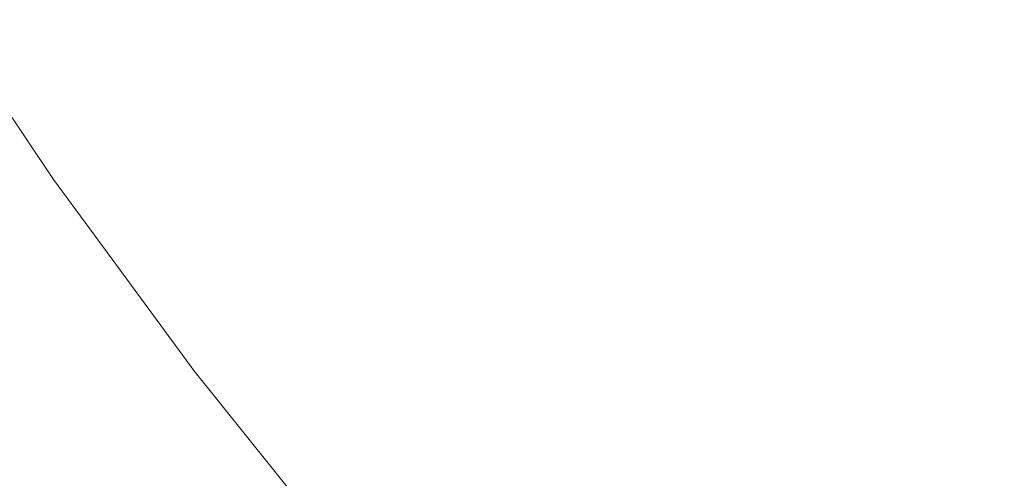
# Model space of a CAD drawing. Header units: centimetres. Extents: x -35.1 to 36.2, y 3.4 to 5.2.
# Tile 137 of 256: x -11.1119 to -11.0788, y 3.7971 to 3.8126. Entities that reach past the tile are written whole.
import ezdxf

# ---------------------------------------------------------------- set-up
doc = ezdxf.new("R2010")
doc.units = ezdxf.units.CM
doc.header["$LTSCALE"] = 2.54
doc.layers.add('Lucido design-1', color=7, linetype='Continuous')

# ---------------------------------------------------------------- blocks, each defined once
blk = doc.blocks.new('Gruppo-4-1')
at = {"color": 7, "linetype": 'Continuous', "lineweight": 9}
blk.add_3dface([(-34.952766, 5.100212, -1872.215514), (-34.952766, 3.500212, -1872.215514), (36.079692, 3.500212, -1872.215514), (36.079692, 5.100212, -1872.215514)], dxfattribs=at)
for points, invisible_edges in [([(-11.10227, 3.812178, -1872.676402), (-11.104876, 3.816062, -1872.676402), (-11.103665, 3.816503, -1872.674113), (-11.101073, 3.812639, -1872.674113)], 15), ([(-11.09066, 3.816655, -1872.658665), (-11.088038, 3.81296, -1872.658665), (-11.089719, 3.812275, -1872.660793), (-11.092361, 3.815999, -1872.660793)], 15), ([(-11.077976, 3.812399, -1872.6505), (-11.080654, 3.81597, -1872.6505), (-11.078649, 3.816787, -1872.648557), (-11.075998, 3.81325, -1872.648557)], 15), ([(-11.103393, 3.811745, -1872.678705), (-11.106012, 3.815648, -1872.678705), (-11.104876, 3.816062, -1872.676402), (-11.10227, 3.812178, -1872.676402)], 15), ([(-11.092361, 3.815999, -1872.660793), (-11.089719, 3.812275, -1872.660793), (-11.09133, 3.811618, -1872.662952), (-11.093992, 3.81537, -1872.662952)], 15), ([(-11.079894, 3.811573, -1872.652484), (-11.082596, 3.815178, -1872.652484), (-11.080654, 3.81597, -1872.6505), (-11.077976, 3.812399, -1872.6505)], 15), ([(-11.104442, 3.81134, -1872.681018), (-11.107073, 3.815261, -1872.681018), (-11.106012, 3.815648, -1872.678705), (-11.103393, 3.811745, -1872.678705)], 15), ([(-11.105418, 3.810964, -1872.683339), (-11.10806, 3.814902, -1872.683339), (-11.107073, 3.815261, -1872.681018), (-11.104442, 3.81134, -1872.681018)], 15), ([(-11.093992, 3.81537, -1872.662952), (-11.09133, 3.811618, -1872.662952), (-11.092872, 3.81099, -1872.665138), (-11.095553, 3.814768, -1872.665138)], 15), ([(-11.081749, 3.810775, -1872.654508), (-11.084476, 3.814412, -1872.654508), (-11.082596, 3.815178, -1872.652484), (-11.079894, 3.811573, -1872.652484)], 15), ([(-11.106321, 3.810616, -1872.685667), (-11.108973, 3.814569, -1872.685667), (-11.10806, 3.814902, -1872.683339), (-11.105418, 3.810964, -1872.683339)], 15), ([(-11.107151, 3.810296, -1872.687998), (-11.109813, 3.814263, -1872.687998), (-11.108973, 3.814569, -1872.685667), (-11.106321, 3.810616, -1872.685667)], 15), ([(-11.095553, 3.814768, -1872.665138), (-11.092872, 3.81099, -1872.665138), (-11.094343, 3.81039, -1872.66735), (-11.097042, 3.814194, -1872.66735)], 15), ([(-11.107909, 3.810003, -1872.690331), (-11.110579, 3.813984, -1872.690331), (-11.109813, 3.814263, -1872.687998), (-11.107151, 3.810296, -1872.687998)], 15), ([(-11.097042, 3.814194, -1872.66735), (-11.094343, 3.81039, -1872.66735), (-11.095742, 3.80982, -1872.669585), (-11.098458, 3.813647, -1872.669585)], 15), ([(-11.08354, 3.810004, -1872.656569), (-11.08629, 3.813672, -1872.656569), (-11.084476, 3.814412, -1872.654508), (-11.081749, 3.810775, -1872.654508)], 15), ([(-11.108595, 3.809739, -1872.692664), (-11.111273, 3.813731, -1872.692664), (-11.110579, 3.813984, -1872.690331), (-11.107909, 3.810003, -1872.690331)], 15), ([(-11.110801, 3.807178, -1872.915514), (-11.114437, 3.812583, -1872.915514), (-11.11511, 3.813585, -1872.715514), (-11.111718, 3.808541, -1872.715514)], 10), ([(-11.111718, 3.808541, -1872.715514), (-11.11511, 3.813585, -1872.715514), (-11.114425, 3.812582, -1872.713294), (-11.111711, 3.808537, -1872.713294)], 14), ([(-11.109755, 3.809291, -1872.697318), (-11.112447, 3.813303, -1872.697318), (-11.111895, 3.813504, -1872.694993), (-11.10921, 3.809502, -1872.694993)], 15), ([(-11.10921, 3.809502, -1872.694993), (-11.111895, 3.813504, -1872.694993), (-11.111273, 3.813731, -1872.692664), (-11.108595, 3.809739, -1872.692664)], 15), ([(-11.098458, 3.813647, -1872.669585), (-11.095742, 3.80982, -1872.669585), (-11.09707, 3.809279, -1872.67184), (-11.099802, 3.813129, -1872.67184)], 15), ([(-11.085265, 3.809261, -1872.658665), (-11.088038, 3.81296, -1872.658665), (-11.08629, 3.813672, -1872.656569), (-11.08354, 3.810004, -1872.656569)], 15), ([(-11.110232, 3.809108, -1872.699636), (-11.112929, 3.813127, -1872.699636), (-11.112447, 3.813303, -1872.697318), (-11.109755, 3.809291, -1872.697318)], 15), ([(-11.111259, 3.808711, -1872.706529), (-11.113968, 3.812749, -1872.706529), (-11.113688, 3.812851, -1872.704243), (-11.110982, 3.808818, -1872.704243)], 15), ([(-11.110982, 3.808818, -1872.704243), (-11.113688, 3.812851, -1872.704243), (-11.113342, 3.812977, -1872.701944), (-11.11064, 3.80895, -1872.701944)], 15), ([(-11.11064, 3.80895, -1872.701944), (-11.113342, 3.812977, -1872.701944), (-11.112929, 3.813127, -1872.699636), (-11.110232, 3.809108, -1872.699636)], 15), ([(-11.099802, 3.813129, -1872.67184), (-11.09707, 3.809279, -1872.67184), (-11.098325, 3.808767, -1872.674113), (-11.101073, 3.812639, -1872.674113)], 15), ([(-11.086924, 3.808547, -1872.660793), (-11.089719, 3.812275, -1872.660793), (-11.088038, 3.81296, -1872.658665), (-11.085265, 3.809261, -1872.658665)], 15), ([(-11.111877, 3.808473, -1872.920311), (-11.111987, 3.808431, -1872.921959), (-11.114704, 3.81248, -1872.921959), (-11.114593, 3.812521, -1872.920311)], 15), ([(-11.114593, 3.812521, -1872.920311), (-11.114515, 3.812549, -1872.918688), (-11.1118, 3.808503, -1872.918688), (-11.111877, 3.808473, -1872.920311)], 15), ([(-11.111755, 3.80852, -1872.917089), (-11.1118, 3.808503, -1872.918688), (-11.114515, 3.812549, -1872.918688), (-11.114469, 3.812566, -1872.917089)], 15), ([(-11.114469, 3.812566, -1872.917089), (-11.114437, 3.812583, -1872.915514), (-11.110801, 3.807178, -1872.915514), (-11.111755, 3.80852, -1872.917089)], 13), ([(-11.111711, 3.808537, -1872.713294), (-11.114425, 3.812582, -1872.713294), (-11.114335, 3.812615, -1872.711056), (-11.111622, 3.808572, -1872.711056)], 15), ([(-11.111622, 3.808572, -1872.711056), (-11.114335, 3.812615, -1872.711056), (-11.114183, 3.81267, -1872.7088), (-11.111472, 3.808629, -1872.7088)], 15), ([(-11.111472, 3.808629, -1872.7088), (-11.114183, 3.81267, -1872.7088), (-11.113968, 3.812749, -1872.706529), (-11.111259, 3.808711, -1872.706529)], 15), ([(-11.101073, 3.812639, -1872.674113), (-11.098325, 3.808767, -1872.674113), (-11.099507, 3.808285, -1872.676402), (-11.10227, 3.812178, -1872.676402)], 15), ([(-11.10227, 3.812178, -1872.676402), (-11.099507, 3.808285, -1872.676402), (-11.100617, 3.807833, -1872.678705), (-11.103393, 3.811745, -1872.678705)], 15), ([(-11.088515, 3.807862, -1872.662952), (-11.09133, 3.811618, -1872.662952), (-11.089719, 3.812275, -1872.660793), (-11.086924, 3.808547, -1872.660793)], 15), ([(-11.077976, 3.812399, -1872.6505), (-11.07515, 3.808827, -1872.6505), (-11.077041, 3.807968, -1872.652484), (-11.079894, 3.811573, -1872.652484)], 15), ([(-11.103393, 3.811745, -1872.678705), (-11.100617, 3.807833, -1872.678705), (-11.101654, 3.80741, -1872.681018), (-11.104442, 3.81134, -1872.681018)], 15), ([(-11.090036, 3.807207, -1872.665138), (-11.092872, 3.81099, -1872.665138), (-11.09133, 3.811618, -1872.662952), (-11.088515, 3.807862, -1872.662952)], 15), ([(-11.079894, 3.811573, -1872.652484), (-11.077041, 3.807968, -1872.652484), (-11.07887, 3.807137, -1872.654508), (-11.081749, 3.810775, -1872.654508)], 15), ([(-11.104442, 3.81134, -1872.681018), (-11.101654, 3.80741, -1872.681018), (-11.102618, 3.807017, -1872.683339), (-11.105418, 3.810964, -1872.683339)], 15), ([(-11.105418, 3.810964, -1872.683339), (-11.102618, 3.807017, -1872.683339), (-11.10351, 3.806654, -1872.685667), (-11.106321, 3.810616, -1872.685667)], 15), ([(-11.091488, 3.806582, -1872.66735), (-11.094343, 3.81039, -1872.66735), (-11.092872, 3.81099, -1872.665138), (-11.090036, 3.807207, -1872.665138)], 15), ([(-11.106321, 3.810616, -1872.685667), (-11.10351, 3.806654, -1872.685667), (-11.10433, 3.80632, -1872.687998), (-11.107151, 3.810296, -1872.687998)], 15), ([(-11.081749, 3.810775, -1872.654508), (-11.07887, 3.807137, -1872.654508), (-11.080636, 3.806335, -1872.656569), (-11.08354, 3.810004, -1872.656569)], 15), ([(-11.107151, 3.810296, -1872.687998), (-11.10433, 3.80632, -1872.687998), (-11.105078, 3.806015, -1872.690331), (-11.107909, 3.810003, -1872.690331)], 15), ([(-11.09287, 3.805988, -1872.669585), (-11.095742, 3.80982, -1872.669585), (-11.094343, 3.81039, -1872.66735), (-11.091488, 3.806582, -1872.66735)], 15), ([(-11.107909, 3.810003, -1872.690331), (-11.105078, 3.806015, -1872.690331), (-11.105756, 3.805738, -1872.692664), (-11.108595, 3.809739, -1872.692664)], 15), ([(-11.08354, 3.810004, -1872.656569), (-11.080636, 3.806335, -1872.656569), (-11.082338, 3.805562, -1872.658665), (-11.085265, 3.809261, -1872.658665)], 15), ([(-11.108595, 3.809739, -1872.692664), (-11.105756, 3.805738, -1872.692664), (-11.106364, 3.805491, -1872.694993), (-11.10921, 3.809502, -1872.694993)], 15), ([(-11.09418, 3.805424, -1872.67184), (-11.09707, 3.809279, -1872.67184), (-11.095742, 3.80982, -1872.669585), (-11.09287, 3.805988, -1872.669585)], 15), ([(-11.109755, 3.809291, -1872.697318), (-11.106903, 3.805271, -1872.697318), (-11.107373, 3.805079, -1872.699636), (-11.110232, 3.809108, -1872.699636)], 15), ([(-11.10921, 3.809502, -1872.694993), (-11.106364, 3.805491, -1872.694993), (-11.106903, 3.805271, -1872.697318), (-11.109755, 3.809291, -1872.697318)], 15), ([(-11.095419, 3.804891, -1872.674113), (-11.098325, 3.808767, -1872.674113), (-11.09707, 3.809279, -1872.67184), (-11.09418, 3.805424, -1872.67184)], 15), ([(-11.085265, 3.809261, -1872.658665), (-11.082338, 3.805562, -1872.658665), (-11.083974, 3.804819, -1872.660793), (-11.086924, 3.808547, -1872.660793)], 15), ([(-11.11064, 3.80895, -1872.701944), (-11.107777, 3.804915, -1872.701944), (-11.108115, 3.804777, -1872.704243), (-11.110982, 3.808818, -1872.704243)], 15), ([(-11.110232, 3.809108, -1872.699636), (-11.107373, 3.805079, -1872.699636), (-11.107777, 3.804915, -1872.701944), (-11.11064, 3.80895, -1872.701944)], 15), ([(-11.108878, 3.804466, -1872.917089), (-11.108922, 3.804448, -1872.918688), (-11.1118, 3.808503, -1872.918688), (-11.111755, 3.80852, -1872.917089)], 15), ([(-11.108878, 3.804466, -1872.917089), (-11.111755, 3.80852, -1872.917089), (-11.110801, 3.807178, -1872.915514)], 11), ([(-11.111718, 3.808541, -1872.715514), (-11.110801, 3.807178, -1872.715514), (-11.110801, 3.807178, -1872.915514)], 10), ([(-11.110801, 3.807178, -1872.715514), (-11.111718, 3.808541, -1872.715514), (-11.111711, 3.808537, -1872.713294)], 10), ([(-11.111622, 3.808572, -1872.711056), (-11.108747, 3.80452, -1872.711056), (-11.108834, 3.804484, -1872.713294), (-11.111711, 3.808537, -1872.713294)], 15), ([(-11.110801, 3.807178, -1872.715514), (-11.111711, 3.808537, -1872.713294), (-11.108834, 3.804484, -1872.713294)], 11), ([(-11.111472, 3.808629, -1872.7088), (-11.108598, 3.80458, -1872.7088), (-11.108747, 3.80452, -1872.711056), (-11.111622, 3.808572, -1872.711056)], 15), ([(-11.111259, 3.808711, -1872.706529), (-11.108388, 3.804666, -1872.706529), (-11.108598, 3.80458, -1872.7088), (-11.111472, 3.808629, -1872.7088)], 15), ([(-11.110982, 3.808818, -1872.704243), (-11.108115, 3.804777, -1872.704243), (-11.108388, 3.804666, -1872.706529), (-11.111259, 3.808711, -1872.706529)], 15), ([(-11.096586, 3.804388, -1872.676402), (-11.099507, 3.808285, -1872.676402), (-11.098325, 3.808767, -1872.674113), (-11.095419, 3.804891, -1872.674113)], 15), ([(-11.086924, 3.808547, -1872.660793), (-11.083974, 3.804819, -1872.660793), (-11.085542, 3.804107, -1872.662952), (-11.088515, 3.807862, -1872.662952)], 15), ([(-11.109647, 3.804153, -1872.927046), (-11.109903, 3.804048, -1872.928788), (-11.112792, 3.80812, -1872.928788), (-11.112533, 3.80822, -1872.927046)], 15), ([(-11.112533, 3.80822, -1872.927046), (-11.112314, 3.808305, -1872.925326), (-11.10943, 3.804241, -1872.925326), (-11.109647, 3.804153, -1872.927046)], 15), ([(-11.109251, 3.804314, -1872.923631), (-11.10943, 3.804241, -1872.925326), (-11.112314, 3.808305, -1872.925326), (-11.112132, 3.808375, -1872.923631)], 15), ([(-11.112132, 3.808375, -1872.923631), (-11.111987, 3.808431, -1872.921959), (-11.109107, 3.804372, -1872.921959), (-11.109251, 3.804314, -1872.923631)], 15), ([(-11.108999, 3.804417, -1872.920311), (-11.109107, 3.804372, -1872.921959), (-11.111987, 3.808431, -1872.921959), (-11.111877, 3.808473, -1872.920311)], 15), ([(-11.111877, 3.808473, -1872.920311), (-11.1118, 3.808503, -1872.918688), (-11.108922, 3.804448, -1872.918688), (-11.108999, 3.804417, -1872.920311)], 15), ([(-11.097681, 3.803917, -1872.678705), (-11.100617, 3.807833, -1872.678705), (-11.099507, 3.808285, -1872.676402), (-11.096586, 3.804388, -1872.676402)], 15), ([(-11.113435, 3.807872, -1872.932342), (-11.110538, 3.803789, -1872.932342), (-11.110921, 3.803633, -1872.934153), (-11.113823, 3.807723, -1872.934153)], 15), ([(-11.113092, 3.808005, -1872.930554), (-11.110199, 3.803927, -1872.930554), (-11.110538, 3.803789, -1872.932342), (-11.113435, 3.807872, -1872.932342)], 15), ([(-11.112792, 3.80812, -1872.928788), (-11.109903, 3.804048, -1872.928788), (-11.110199, 3.803927, -1872.930554), (-11.113092, 3.808005, -1872.930554)], 15), ([(-11.088515, 3.807862, -1872.662952), (-11.085542, 3.804107, -1872.662952), (-11.087043, 3.803425, -1872.665138), (-11.090036, 3.807207, -1872.665138)], 15), ([(-11.075837, 3.803504, -1872.654508), (-11.07887, 3.807137, -1872.654508), (-11.077041, 3.807968, -1872.652484), (-11.074034, 3.804367, -1872.652484)], 15), ([(-11.114258, 3.807555, -1872.935985), (-11.11135, 3.803458, -1872.935985), (-11.111827, 3.803264, -1872.937837), (-11.11474, 3.807369, -1872.937837)], 15), ([(-11.113823, 3.807723, -1872.934153), (-11.110921, 3.803633, -1872.934153), (-11.11135, 3.803458, -1872.935985), (-11.114258, 3.807555, -1872.935985)], 15), ([(-11.098705, 3.803476, -1872.681018), (-11.101654, 3.80741, -1872.681018), (-11.100617, 3.807833, -1872.678705), (-11.097681, 3.803917, -1872.678705)], 15), ([(-11.11474, 3.807369, -1872.937837), (-11.111827, 3.803264, -1872.937837), (-11.112353, 3.803049, -1872.939711), (-11.115273, 3.807164, -1872.939711)], 15), ([(-11.099656, 3.803067, -1872.683339), (-11.102618, 3.807017, -1872.683339), (-11.101654, 3.80741, -1872.681018), (-11.098705, 3.803476, -1872.681018)], 15), ([(-11.090036, 3.807207, -1872.665138), (-11.087043, 3.803425, -1872.665138), (-11.088475, 3.802775, -1872.66735), (-11.091488, 3.806582, -1872.66735)], 15), ([(-11.110801, 3.807178, -1872.915514), (-11.108831, 3.804496, -1872.915514), (-11.108878, 3.804466, -1872.917089)], 10), ([(-11.108831, 3.804496, -1872.915514), (-11.110801, 3.807178, -1872.915514), (-11.110801, 3.807178, -1872.715514), (-11.108831, 3.804496, -1872.715514)], 10), ([(-11.108834, 3.804484, -1872.713294), (-11.108831, 3.804496, -1872.715514), (-11.110801, 3.807178, -1872.715514)], 9), ([(-11.100536, 3.802688, -1872.685667), (-11.10351, 3.806654, -1872.685667), (-11.102618, 3.807017, -1872.683339), (-11.099656, 3.803067, -1872.683339)], 15), ([(-11.077577, 3.80267, -1872.656569), (-11.080636, 3.806335, -1872.656569), (-11.07887, 3.807137, -1872.654508), (-11.075837, 3.803504, -1872.654508)], 15), ([(-11.101346, 3.802339, -1872.687998), (-11.10433, 3.80632, -1872.687998), (-11.10351, 3.806654, -1872.685667), (-11.100536, 3.802688, -1872.685667)], 15), ([(-11.091488, 3.806582, -1872.66735), (-11.088475, 3.802775, -1872.66735), (-11.089837, 3.802156, -1872.669585), (-11.09287, 3.805988, -1872.669585)], 15), ([(-11.102085, 3.802021, -1872.690331), (-11.105078, 3.806015, -1872.690331), (-11.10433, 3.80632, -1872.687998), (-11.101346, 3.802339, -1872.687998)], 15), ([(-11.079253, 3.801867, -1872.658665), (-11.082338, 3.805562, -1872.658665), (-11.080636, 3.806335, -1872.656569), (-11.077577, 3.80267, -1872.656569)], 15), ([(-11.102754, 3.801733, -1872.692664), (-11.105756, 3.805738, -1872.692664), (-11.105078, 3.806015, -1872.690331), (-11.102085, 3.802021, -1872.690331)], 15), ([(-11.09287, 3.805988, -1872.669585), (-11.089837, 3.802156, -1872.669585), (-11.091129, 3.801569, -1872.67184), (-11.09418, 3.805424, -1872.67184)], 15), ([(-11.103353, 3.801475, -1872.694993), (-11.106364, 3.805491, -1872.694993), (-11.105756, 3.805738, -1872.692664), (-11.102754, 3.801733, -1872.692664)], 15), ([(-11.080864, 3.801095, -1872.660793), (-11.083974, 3.804819, -1872.660793), (-11.082338, 3.805562, -1872.658665), (-11.079253, 3.801867, -1872.658665)], 15), ([(-11.10435, 3.801046, -1872.699636), (-11.107373, 3.805079, -1872.699636), (-11.106903, 3.805271, -1872.697318), (-11.103885, 3.801246, -1872.697318)], 15), ([(-11.103885, 3.801246, -1872.697318), (-11.106903, 3.805271, -1872.697318), (-11.106364, 3.805491, -1872.694993), (-11.103353, 3.801475, -1872.694993)], 15), ([(-11.09418, 3.805424, -1872.67184), (-11.091129, 3.801569, -1872.67184), (-11.092351, 3.801014, -1872.674113), (-11.095419, 3.804891, -1872.674113)], 15), ([(-11.105082, 3.800731, -1872.704243), (-11.108115, 3.804777, -1872.704243), (-11.107777, 3.804915, -1872.701944), (-11.104748, 3.800875, -1872.701944)], 15), ([(-11.104748, 3.800875, -1872.701944), (-11.107777, 3.804915, -1872.701944), (-11.107373, 3.805079, -1872.699636), (-11.10435, 3.801046, -1872.699636)], 15), ([(-11.095419, 3.804891, -1872.674113), (-11.092351, 3.801014, -1872.674113), (-11.093502, 3.800491, -1872.676402), (-11.096586, 3.804388, -1872.676402)], 15), ([(-11.105705, 3.800463, -1872.711056), (-11.108747, 3.80452, -1872.711056), (-11.108598, 3.80458, -1872.7088), (-11.105559, 3.800526, -1872.7088)], 15), ([(-11.105559, 3.800526, -1872.7088), (-11.108598, 3.80458, -1872.7088), (-11.108388, 3.804666, -1872.706529), (-11.105352, 3.800615, -1872.706529)], 15), ([(-11.105352, 3.800615, -1872.706529), (-11.108388, 3.804666, -1872.706529), (-11.108115, 3.804777, -1872.704243), (-11.105082, 3.800731, -1872.704243)], 15), ([(-11.08241, 3.800355, -1872.662952), (-11.085542, 3.804107, -1872.662952), (-11.083974, 3.804819, -1872.660793), (-11.080864, 3.801095, -1872.660793)], 15), ([(-11.109647, 3.804153, -1872.927046), (-11.10943, 3.804241, -1872.925326), (-11.10638, 3.800172, -1872.925326), (-11.106594, 3.80008, -1872.927046)], 15), ([(-11.106203, 3.800249, -1872.923631), (-11.10638, 3.800172, -1872.925326), (-11.10943, 3.804241, -1872.925326), (-11.109251, 3.804314, -1872.923631)], 15), ([(-11.109251, 3.804314, -1872.923631), (-11.109107, 3.804372, -1872.921959), (-11.106062, 3.80031, -1872.921959), (-11.106203, 3.800249, -1872.923631)], 15), ([(-11.105954, 3.800356, -1872.920311), (-11.106062, 3.80031, -1872.921959), (-11.109107, 3.804372, -1872.921959), (-11.108999, 3.804417, -1872.920311)], 15), ([(-11.108999, 3.804417, -1872.920311), (-11.108922, 3.804448, -1872.918688), (-11.105879, 3.800388, -1872.918688), (-11.105954, 3.800356, -1872.920311)], 15), ([(-11.105835, 3.800407, -1872.917089), (-11.105879, 3.800388, -1872.918688), (-11.108922, 3.804448, -1872.918688), (-11.108878, 3.804466, -1872.917089)], 15), ([(-11.108878, 3.804466, -1872.917089), (-11.108831, 3.804496, -1872.915514), (-11.106083, 3.800755, -1872.915514)], 9), ([(-11.106083, 3.800755, -1872.915514), (-11.105835, 3.800407, -1872.917089), (-11.108878, 3.804466, -1872.917089)], 11), ([(-11.105792, 3.800426, -1872.713294), (-11.108834, 3.804484, -1872.713294), (-11.108747, 3.80452, -1872.711056), (-11.105705, 3.800463, -1872.711056)], 15), ([(-11.106083, 3.800755, -1872.715514), (-11.108831, 3.804496, -1872.715514), (-11.108834, 3.804484, -1872.713294)], 10), ([(-11.108834, 3.804484, -1872.713294), (-11.105792, 3.800426, -1872.713294), (-11.106083, 3.800755, -1872.715514)], 11), ([(-11.108831, 3.804496, -1872.715514), (-11.106083, 3.800755, -1872.715514), (-11.106083, 3.800755, -1872.915514), (-11.108831, 3.804496, -1872.915514)], 10), ([(-11.096586, 3.804388, -1872.676402), (-11.093502, 3.800491, -1872.676402), (-11.094582, 3.8, -1872.678705), (-11.097681, 3.803917, -1872.678705)], 15), ([(-11.107474, 3.799702, -1872.932342), (-11.110538, 3.803789, -1872.932342), (-11.110199, 3.803927, -1872.930554), (-11.107139, 3.799846, -1872.930554)], 15), ([(-11.107139, 3.799846, -1872.930554), (-11.110199, 3.803927, -1872.930554), (-11.109903, 3.804048, -1872.928788), (-11.106847, 3.799972, -1872.928788)], 15), ([(-11.106594, 3.80008, -1872.927046), (-11.106847, 3.799972, -1872.928788), (-11.109903, 3.804048, -1872.928788), (-11.109647, 3.804153, -1872.927046)], 15), ([(-11.097681, 3.803917, -1872.678705), (-11.094582, 3.8, -1872.678705), (-11.095591, 3.799542, -1872.681018), (-11.098705, 3.803476, -1872.681018)], 15), ([(-11.083888, 3.799646, -1872.665138), (-11.087043, 3.803425, -1872.665138), (-11.085542, 3.804107, -1872.662952), (-11.08241, 3.800355, -1872.662952)], 15), ([(-11.108276, 3.799357, -1872.935985), (-11.11135, 3.803458, -1872.935985), (-11.110921, 3.803633, -1872.934153), (-11.107852, 3.799539, -1872.934153)], 15), ([(-11.107852, 3.799539, -1872.934153), (-11.110921, 3.803633, -1872.934153), (-11.110538, 3.803789, -1872.932342), (-11.107474, 3.799702, -1872.932342)], 15), ([(-11.109265, 3.798931, -1872.939711), (-11.112353, 3.803049, -1872.939711), (-11.111827, 3.803264, -1872.937837), (-11.108746, 3.799154, -1872.937837)], 15), ([(-11.108746, 3.799154, -1872.937837), (-11.111827, 3.803264, -1872.937837), (-11.11135, 3.803458, -1872.935985), (-11.108276, 3.799357, -1872.935985)], 15), ([(-11.098705, 3.803476, -1872.681018), (-11.095591, 3.799542, -1872.681018), (-11.096529, 3.799116, -1872.683339), (-11.099656, 3.803067, -1872.683339)], 15), ([(-11.085299, 3.798971, -1872.66735), (-11.088475, 3.802775, -1872.66735), (-11.087043, 3.803425, -1872.665138), (-11.083888, 3.799646, -1872.665138)], 15), ([(-11.109835, 3.798685, -1872.941603), (-11.112931, 3.802814, -1872.941603), (-11.112353, 3.803049, -1872.939711), (-11.109265, 3.798931, -1872.939711)], 15), ([(-11.099656, 3.803067, -1872.683339), (-11.096529, 3.799116, -1872.683339), (-11.097398, 3.798721, -1872.685667), (-11.100536, 3.802688, -1872.685667)], 15), ([(-11.111134, 3.798126, -1872.945443), (-11.114247, 3.802278, -1872.945443), (-11.113561, 3.802557, -1872.943514), (-11.110458, 3.798417, -1872.943514)], 15), ([(-11.110458, 3.798417, -1872.943514), (-11.113561, 3.802557, -1872.943514), (-11.112931, 3.802814, -1872.941603), (-11.109835, 3.798685, -1872.941603)], 15), ([(-11.100536, 3.802688, -1872.685667), (-11.097398, 3.798721, -1872.685667), (-11.098196, 3.798359, -1872.687998), (-11.101346, 3.802339, -1872.687998)], 15), ([(-11.086641, 3.798328, -1872.669585), (-11.089837, 3.802156, -1872.669585), (-11.088475, 3.802775, -1872.66735), (-11.085299, 3.798971, -1872.66735)], 15), ([(-11.077577, 3.80267, -1872.656569), (-11.074358, 3.799014, -1872.656569), (-11.076008, 3.79818, -1872.658665), (-11.079253, 3.801867, -1872.658665)], 15), ([(-11.111867, 3.797811, -1872.947388), (-11.114989, 3.801975, -1872.947388), (-11.114247, 3.802278, -1872.945443), (-11.111134, 3.798126, -1872.945443)], 15), ([(-11.101346, 3.802339, -1872.687998), (-11.098196, 3.798359, -1872.687998), (-11.098924, 3.798028, -1872.690331), (-11.102085, 3.802021, -1872.690331)], 15), ([(-11.112658, 3.79747, -1872.949348), (-11.11579, 3.801649, -1872.949348), (-11.114989, 3.801975, -1872.947388), (-11.111867, 3.797811, -1872.947388)], 15), ([(-11.102085, 3.802021, -1872.690331), (-11.098924, 3.798028, -1872.690331), (-11.099584, 3.797728, -1872.692664), (-11.102754, 3.801733, -1872.692664)], 15), ([(-11.087914, 3.797718, -1872.67184), (-11.091129, 3.801569, -1872.67184), (-11.089837, 3.802156, -1872.669585), (-11.086641, 3.798328, -1872.669585)], 15), ([(-11.102754, 3.801733, -1872.692664), (-11.099584, 3.797728, -1872.692664), (-11.100175, 3.79746, -1872.694993), (-11.103353, 3.801475, -1872.694993)], 15), ([(-11.089118, 3.797141, -1872.674113), (-11.092351, 3.801014, -1872.674113), (-11.091129, 3.801569, -1872.67184), (-11.087914, 3.797718, -1872.67184)], 15), ([(-11.079253, 3.801867, -1872.658665), (-11.076008, 3.79818, -1872.658665), (-11.077594, 3.797379, -1872.660793), (-11.080864, 3.801095, -1872.660793)], 15), ([(-11.103885, 3.801246, -1872.697318), (-11.1007, 3.797221, -1872.697318), (-11.101158, 3.797013, -1872.699636), (-11.10435, 3.801046, -1872.699636)], 15), ([(-11.103353, 3.801475, -1872.694993), (-11.100175, 3.79746, -1872.694993), (-11.1007, 3.797221, -1872.697318), (-11.103885, 3.801246, -1872.697318)], 15), ([(-11.10435, 3.801046, -1872.699636), (-11.101158, 3.797013, -1872.699636), (-11.101551, 3.796835, -1872.701944), (-11.104748, 3.800875, -1872.701944)], 15), ([(-11.090252, 3.796598, -1872.676402), (-11.093502, 3.800491, -1872.676402), (-11.092351, 3.801014, -1872.674113), (-11.089118, 3.797141, -1872.674113)], 15), ([(-11.080864, 3.801095, -1872.660793), (-11.077594, 3.797379, -1872.660793), (-11.079115, 3.796611, -1872.662952), (-11.08241, 3.800355, -1872.662952)], 15), ([(-11.105835, 3.800407, -1872.917089), (-11.106083, 3.800755, -1872.915514), (-11.10258, 3.796378, -1872.915514)], 9), ([(-11.10258, 3.796378, -1872.915514), (-11.106083, 3.800755, -1872.915514), (-11.106083, 3.800755, -1872.715514), (-11.10258, 3.796378, -1872.715514)], 10), ([(-11.10258, 3.796378, -1872.715514), (-11.106083, 3.800755, -1872.715514), (-11.105792, 3.800426, -1872.713294)], 10), ([(-11.105352, 3.800615, -1872.706529), (-11.102146, 3.796564, -1872.706529), (-11.102351, 3.796472, -1872.7088), (-11.105559, 3.800526, -1872.7088)], 15), ([(-11.105082, 3.800731, -1872.704243), (-11.10188, 3.796685, -1872.704243), (-11.102146, 3.796564, -1872.706529), (-11.105352, 3.800615, -1872.706529)], 15), ([(-11.104748, 3.800875, -1872.701944), (-11.101551, 3.796835, -1872.701944), (-11.10188, 3.796685, -1872.704243), (-11.105082, 3.800731, -1872.704243)], 15), ([(-11.102986, 3.796183, -1872.923631), (-11.10316, 3.796104, -1872.925326), (-11.10638, 3.800172, -1872.925326), (-11.106203, 3.800249, -1872.923631)], 15), ([(-11.106203, 3.800249, -1872.923631), (-11.106062, 3.80031, -1872.921959), (-11.102846, 3.796246, -1872.921959), (-11.102986, 3.796183, -1872.923631)], 15), ([(-11.10274, 3.796295, -1872.920311), (-11.102846, 3.796246, -1872.921959), (-11.106062, 3.80031, -1872.921959), (-11.105954, 3.800356, -1872.920311)], 15), ([(-11.105954, 3.800356, -1872.920311), (-11.105879, 3.800388, -1872.918688), (-11.102666, 3.796328, -1872.918688), (-11.10274, 3.796295, -1872.920311)], 15), ([(-11.102623, 3.796348, -1872.917089), (-11.102666, 3.796328, -1872.918688), (-11.105879, 3.800388, -1872.918688), (-11.105835, 3.800407, -1872.917089)], 15), ([(-11.10258, 3.796378, -1872.915514), (-11.102623, 3.796348, -1872.917089), (-11.105835, 3.800407, -1872.917089)], 11), ([(-11.105705, 3.800463, -1872.711056), (-11.102495, 3.796406, -1872.711056), (-11.10258, 3.796367, -1872.713294), (-11.105792, 3.800426, -1872.713294)], 15), ([(-11.105792, 3.800426, -1872.713294), (-11.10258, 3.796367, -1872.713294), (-11.10258, 3.796378, -1872.715514)], 11), ([(-11.105559, 3.800526, -1872.7088), (-11.102351, 3.796472, -1872.7088), (-11.102495, 3.796406, -1872.711056), (-11.105705, 3.800463, -1872.711056)], 15), ([(-11.091316, 3.796088, -1872.678705), (-11.094582, 3.8, -1872.678705), (-11.093502, 3.800491, -1872.676402), (-11.090252, 3.796598, -1872.676402)], 15), ([(-11.08241, 3.800355, -1872.662952), (-11.079115, 3.796611, -1872.662952), (-11.08057, 3.795877, -1872.665138), (-11.083888, 3.799646, -1872.665138)], 15), ([(-11.106847, 3.799972, -1872.928788), (-11.10362, 3.795895, -1872.928788), (-11.103909, 3.795764, -1872.930554), (-11.107139, 3.799846, -1872.930554)], 15), ([(-11.103371, 3.796008, -1872.927046), (-11.10362, 3.795895, -1872.928788), (-11.106847, 3.799972, -1872.928788), (-11.106594, 3.80008, -1872.927046)], 15), ([(-11.106594, 3.80008, -1872.927046), (-11.10638, 3.800172, -1872.925326), (-11.10316, 3.796104, -1872.925326), (-11.103371, 3.796008, -1872.927046)], 15), ([(-11.09231, 3.795612, -1872.681018), (-11.095591, 3.799542, -1872.681018), (-11.094582, 3.8, -1872.678705), (-11.091316, 3.796088, -1872.678705)], 15), ([(-11.107474, 3.799702, -1872.932342), (-11.104239, 3.795614, -1872.932342), (-11.104612, 3.795444, -1872.934153), (-11.107852, 3.799539, -1872.934153)], 15), ([(-11.107139, 3.799846, -1872.930554), (-11.103909, 3.795764, -1872.930554), (-11.104239, 3.795614, -1872.932342), (-11.107474, 3.799702, -1872.932342)], 15), ([(-11.083888, 3.799646, -1872.665138), (-11.08057, 3.795877, -1872.665138), (-11.081958, 3.795175, -1872.66735), (-11.085299, 3.798971, -1872.66735)], 15), ([(-11.108276, 3.799357, -1872.935985), (-11.105029, 3.795255, -1872.935985), (-11.105493, 3.795044, -1872.937837), (-11.108746, 3.799154, -1872.937837)], 15), ([(-11.107852, 3.799539, -1872.934153), (-11.104612, 3.795444, -1872.934153), (-11.105029, 3.795255, -1872.935985), (-11.108276, 3.799357, -1872.935985)], 15), ([(-11.093234, 3.795169, -1872.683339), (-11.096529, 3.799116, -1872.683339), (-11.095591, 3.799542, -1872.681018), (-11.09231, 3.795612, -1872.681018)], 15), ([(-11.109265, 3.798931, -1872.939711), (-11.106005, 3.794811, -1872.939711), (-11.106568, 3.794556, -1872.941603), (-11.109835, 3.798685, -1872.941603)], 15), ([(-11.108746, 3.799154, -1872.937837), (-11.105493, 3.795044, -1872.937837), (-11.106005, 3.794811, -1872.939711), (-11.109265, 3.798931, -1872.939711)], 15), ([(-11.09409, 3.794759, -1872.685667), (-11.097398, 3.798721, -1872.685667), (-11.096529, 3.799116, -1872.683339), (-11.093234, 3.795169, -1872.683339)], 15), ([(-11.085299, 3.798971, -1872.66735), (-11.081958, 3.795175, -1872.66735), (-11.083279, 3.794508, -1872.669585), (-11.086641, 3.798328, -1872.669585)], 15), ([(-11.109835, 3.798685, -1872.941603), (-11.106568, 3.794556, -1872.941603), (-11.107181, 3.794277, -1872.943514), (-11.110458, 3.798417, -1872.943514)], 15), ([(-11.094876, 3.794383, -1872.687998), (-11.098196, 3.798359, -1872.687998), (-11.097398, 3.798721, -1872.685667), (-11.09409, 3.794759, -1872.685667)], 15), ([(-11.110458, 3.798417, -1872.943514), (-11.107181, 3.794277, -1872.943514), (-11.107849, 3.793974, -1872.945443), (-11.111134, 3.798126, -1872.945443)], 15), ([(-11.095594, 3.794039, -1872.690331), (-11.098924, 3.798028, -1872.690331), (-11.098196, 3.798359, -1872.687998), (-11.094876, 3.794383, -1872.687998)], 15), ([(-11.086641, 3.798328, -1872.669585), (-11.083279, 3.794508, -1872.669585), (-11.084532, 3.793876, -1872.67184), (-11.087914, 3.797718, -1872.67184)], 15), ([(-11.111134, 3.798126, -1872.945443), (-11.107849, 3.793974, -1872.945443), (-11.108571, 3.793646, -1872.947388), (-11.111867, 3.797811, -1872.947388)], 15), ([(-11.096244, 3.793727, -1872.692664), (-11.099584, 3.797728, -1872.692664), (-11.098924, 3.798028, -1872.690331), (-11.095594, 3.794039, -1872.690331)], 15), ([(-11.111867, 3.797811, -1872.947388), (-11.108571, 3.793646, -1872.947388), (-11.109351, 3.793292, -1872.949348), (-11.112658, 3.79747, -1872.949348)], 15), ([(-11.096826, 3.793448, -1872.694993), (-11.100175, 3.79746, -1872.694993), (-11.099584, 3.797728, -1872.692664), (-11.096244, 3.793727, -1872.692664)], 15), ([(-11.087914, 3.797718, -1872.67184), (-11.084532, 3.793876, -1872.67184), (-11.085716, 3.793277, -1872.674113), (-11.089118, 3.797141, -1872.674113)], 15), ([(-11.112658, 3.79747, -1872.949348), (-11.109351, 3.793292, -1872.949348), (-11.110189, 3.792911, -1872.951323), (-11.113508, 3.797104, -1872.951323)], 15), ([(-11.097343, 3.793201, -1872.697318), (-11.1007, 3.797221, -1872.697318), (-11.100175, 3.79746, -1872.694993), (-11.096826, 3.793448, -1872.694993)], 15), ([(-11.075654, 3.792881, -1872.662952), (-11.079115, 3.796611, -1872.662952), (-11.077594, 3.797379, -1872.660793), (-11.074159, 3.793677, -1872.660793)], 15), ([(-11.097795, 3.792984, -1872.699636), (-11.101158, 3.797013, -1872.699636), (-11.1007, 3.797221, -1872.697318), (-11.097343, 3.793201, -1872.697318)], 15), ([(-11.089118, 3.797141, -1872.674113), (-11.085716, 3.793277, -1872.674113), (-11.086832, 3.792714, -1872.676402), (-11.090252, 3.796598, -1872.676402)], 15)]:
    blk.add_3dface(points, dxfattribs=dict(at, invisible_edges=invisible_edges))

msp = doc.modelspace()

# ---------------------------------------------------------------- block references
at = {"layer": 'Lucido design-1', "color": 7}
msp.add_blockref('Gruppo-4-1', (0, 0), dxfattribs=at)

doc.saveas('drawing.dxf')
